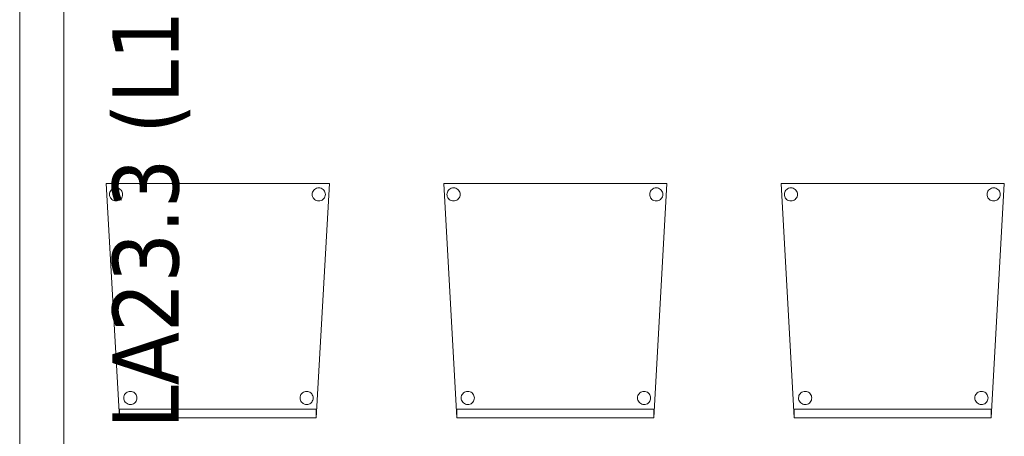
# Model space of a CAD drawing. Header units: metres. Extents: x 391.1 to 427.5, y 12.8 to 28.4.
# Tile 220 of 234: x 417.646 to 419.88, y 14.153 to 15.099. Entities that reach past the tile are written whole.
import ezdxf

# ---------------------------------------------------------------- set-up
doc = ezdxf.new("R2010")
doc.units = ezdxf.units.M
for name, color, linetype, lineweight in [('02_MOBILIARIO', 7, 'Continuous', 18), ('A-DETL-____-MBND', 7, 'Continuous', 18), ('A-DETL-GENF-OTLN', 7, 'Continuous', 18), ('E-LITE-EQPM-IDEN', 7, 'Continuous', 30)]:
    doc.layers.add(name, color=color, linetype=linetype, lineweight=lineweight)
doc.styles.add('Tahoma_4', font='tahoma.ttf', dxfattribs={"height": 0.15})

# ---------------------------------------------------------------- blocks, each defined once
blk = doc.blocks.new('Family - Cadira confident_PA-152011-03_ENLLUMENAT_P0A')
at = {"layer": 'A-DETL-____-MBND', "color": 253, "true_color": 0xaaaaaa}
for p, q in [((0.03, 0), (0, 0.5326)), ((0, 0.5326), (0.5065, 0.5326)), ((0.5065, 0.5326), (0, 0.5326)), ((0, 0.5326), (0.03, 0)), ((0.0083, 0.5127), (0.0094, 0.515)), ((0.0094, 0.515), (0.0083, 0.5127)), ((0.0094, 0.515), (0.0109, 0.5172)), ((0.0109, 0.5172), (0.0094, 0.515)), ((0.0109, 0.5172), (0.0127, 0.519)), ((0.0127, 0.519), (0.0109, 0.5172)), ((0.0127, 0.519), (0.0149, 0.5205)), ((0.0149, 0.5205), (0.0127, 0.519)), ((0.0149, 0.5205), (0.0172, 0.5216)), ((0.0172, 0.5216), (0.0149, 0.5205)), ((0.0172, 0.5216), (0.0198, 0.5222)), ((0.0198, 0.5222), (0.0172, 0.5216)), ((0.0198, 0.5222), (0.0224, 0.5224)), ((0.0224, 0.5224), (0.0198, 0.5222)), ((0.0224, 0.5224), (0.0249, 0.5222)), ((0.0249, 0.5222), (0.0224, 0.5224)), ((0.0249, 0.5222), (0.0275, 0.5215)), ((0.0275, 0.5215), (0.0249, 0.5222)), ((0.0275, 0.5215), (0.0298, 0.5204)), ((0.0298, 0.5204), (0.0275, 0.5215)), ((0.0298, 0.5204), (0.0319, 0.5189)), ((0.0319, 0.5189), (0.0298, 0.5204)), ((0.0319, 0.5189), (0.0338, 0.5171)), ((0.0338, 0.5171), (0.0319, 0.5189)), ((0.0338, 0.5171), (0.0353, 0.5149)), ((0.0353, 0.5149), (0.0338, 0.5171)), ((0.0353, 0.5149), (0.0363, 0.5126)), ((0.0363, 0.5126), (0.0353, 0.5149)), ((0.4683, 0.5127), (0.4694, 0.515)), ((0.4694, 0.515), (0.4683, 0.5127)), ((0.4694, 0.515), (0.4709, 0.5172)), ((0.4709, 0.5172), (0.4694, 0.515)), ((0.4709, 0.5172), (0.4727, 0.519)), ((0.4727, 0.519), (0.4709, 0.5172)), ((0.4727, 0.519), (0.4749, 0.5205)), ((0.4749, 0.5205), (0.4727, 0.519)), ((0.4749, 0.5205), (0.4772, 0.5216)), ((0.4772, 0.5216), (0.4749, 0.5205)), ((0.5065, 0.5326), (0.4765, 0)), ((0.4765, 0), (0.5065, 0.5326)), ((0.4772, 0.5216), (0.4798, 0.5222)), ((0.4798, 0.5222), (0.4772, 0.5216)), ((0.4798, 0.5222), (0.4824, 0.5224)), ((0.4824, 0.5224), (0.4798, 0.5222)), ((0.4824, 0.5224), (0.4849, 0.5222)), ((0.4849, 0.5222), (0.4824, 0.5224)), ((0.4849, 0.5222), (0.4875, 0.5215)), ((0.4875, 0.5215), (0.4849, 0.5222)), ((0.4875, 0.5215), (0.4898, 0.5204)), ((0.4898, 0.5204), (0.4875, 0.5215)), ((0.4898, 0.5204), (0.4919, 0.5189)), ((0.4919, 0.5189), (0.4898, 0.5204)), ((0.4919, 0.5189), (0.4938, 0.5171)), ((0.4938, 0.5171), (0.4919, 0.5189)), ((0.4938, 0.5171), (0.4953, 0.5149)), ((0.4953, 0.5149), (0.4938, 0.5171)), ((0.4953, 0.5149), (0.4963, 0.5126)), ((0.4963, 0.5126), (0.4953, 0.5149)), ((0.0074, 0.5076), (0.0076, 0.5102)), ((0.0076, 0.5102), (0.0074, 0.5076)), ((0.0076, 0.505), (0.0074, 0.5076)), ((0.0074, 0.5076), (0.0076, 0.505)), ((0.0076, 0.5102), (0.0083, 0.5127)), ((0.0083, 0.5127), (0.0076, 0.5102)), ((0.0082, 0.5025), (0.0076, 0.505)), ((0.0076, 0.505), (0.0082, 0.5025)), ((0.0093, 0.5001), (0.0082, 0.5025)), ((0.0082, 0.5025), (0.0093, 0.5001)), ((0.0108, 0.498), (0.0093, 0.5001)), ((0.0093, 0.5001), (0.0108, 0.498)), ((0.0126, 0.4961), (0.0108, 0.498)), ((0.0108, 0.498), (0.0126, 0.4961)), ((0.0148, 0.4946), (0.0126, 0.4961)), ((0.0126, 0.4961), (0.0148, 0.4946)), ((0.0171, 0.4935), (0.0148, 0.4946)), ((0.0148, 0.4946), (0.0171, 0.4935)), ((0.0196, 0.4928), (0.0171, 0.4935)), ((0.0171, 0.4935), (0.0196, 0.4928)), ((0.0222, 0.4926), (0.0196, 0.4928)), ((0.0196, 0.4928), (0.0222, 0.4926)), ((0.0248, 0.4928), (0.0222, 0.4926)), ((0.0222, 0.4926), (0.0248, 0.4928)), ((0.0273, 0.4935), (0.0248, 0.4928)), ((0.0248, 0.4928), (0.0273, 0.4935)), ((0.0297, 0.4945), (0.0273, 0.4935)), ((0.0273, 0.4935), (0.0297, 0.4945)), ((0.0318, 0.496), (0.0297, 0.4945)), ((0.0297, 0.4945), (0.0318, 0.496)), ((0.0337, 0.4979), (0.0318, 0.496)), ((0.0318, 0.496), (0.0337, 0.4979)), ((0.0352, 0.5), (0.0337, 0.4979)), ((0.0337, 0.4979), (0.0352, 0.5)), ((0.0363, 0.5023), (0.0352, 0.5)), ((0.0352, 0.5), (0.0363, 0.5023)), ((0.0363, 0.5126), (0.037, 0.51)), ((0.037, 0.51), (0.0363, 0.5126)), ((0.037, 0.5049), (0.0363, 0.5023)), ((0.0363, 0.5023), (0.037, 0.5049)), ((0.037, 0.51), (0.0372, 0.5074)), ((0.0372, 0.5074), (0.037, 0.51)), ((0.0372, 0.5074), (0.037, 0.5049)), ((0.037, 0.5049), (0.0372, 0.5074)), ((0.4674, 0.5076), (0.4676, 0.5102)), ((0.4676, 0.5102), (0.4674, 0.5076)), ((0.4676, 0.505), (0.4674, 0.5076)), ((0.4674, 0.5076), (0.4676, 0.505)), ((0.4676, 0.5102), (0.4683, 0.5127)), ((0.4683, 0.5127), (0.4676, 0.5102)), ((0.4682, 0.5025), (0.4676, 0.505)), ((0.4676, 0.505), (0.4682, 0.5025)), ((0.4693, 0.5001), (0.4682, 0.5025)), ((0.4682, 0.5025), (0.4693, 0.5001)), ((0.4708, 0.498), (0.4693, 0.5001)), ((0.4693, 0.5001), (0.4708, 0.498)), ((0.4726, 0.4961), (0.4708, 0.498)), ((0.4708, 0.498), (0.4726, 0.4961)), ((0.4748, 0.4946), (0.4726, 0.4961)), ((0.4726, 0.4961), (0.4748, 0.4946)), ((0.4771, 0.4935), (0.4748, 0.4946)), ((0.4748, 0.4946), (0.4771, 0.4935)), ((0.4796, 0.4928), (0.4771, 0.4935)), ((0.4771, 0.4935), (0.4796, 0.4928)), ((0.4822, 0.4926), (0.4796, 0.4928)), ((0.4796, 0.4928), (0.4822, 0.4926)), ((0.4848, 0.4928), (0.4822, 0.4926)), ((0.4822, 0.4926), (0.4848, 0.4928)), ((0.4873, 0.4935), (0.4848, 0.4928)), ((0.4848, 0.4928), (0.4873, 0.4935)), ((0.4897, 0.4945), (0.4873, 0.4935)), ((0.4873, 0.4935), (0.4897, 0.4945)), ((0.4918, 0.496), (0.4897, 0.4945)), ((0.4897, 0.4945), (0.4918, 0.496)), ((0.4937, 0.4979), (0.4918, 0.496)), ((0.4918, 0.496), (0.4937, 0.4979)), ((0.4952, 0.5), (0.4937, 0.4979)), ((0.4937, 0.4979), (0.4952, 0.5)), ((0.4963, 0.5023), (0.4952, 0.5)), ((0.4952, 0.5), (0.4963, 0.5023)), ((0.4963, 0.5126), (0.497, 0.51)), ((0.497, 0.51), (0.4963, 0.5126)), ((0.497, 0.5049), (0.4963, 0.5023)), ((0.4963, 0.5023), (0.497, 0.5049)), ((0.497, 0.51), (0.4972, 0.5074)), ((0.4972, 0.5074), (0.497, 0.51)), ((0.4972, 0.5074), (0.497, 0.5049)), ((0.497, 0.5049), (0.4972, 0.5074)), ((0.0397, 0.0452), (0.04, 0.0478)), ((0.04, 0.0478), (0.0397, 0.0452)), ((0.0399, 0.0426), (0.0397, 0.0452)), ((0.0397, 0.0452), (0.0399, 0.0426)), ((0.04, 0.0478), (0.0406, 0.0503)), ((0.0406, 0.0503), (0.04, 0.0478)), ((0.0406, 0.0503), (0.0417, 0.0526)), ((0.0417, 0.0526), (0.0406, 0.0503)), ((0.0417, 0.0526), (0.0432, 0.0548)), ((0.0432, 0.0548), (0.0417, 0.0526)), ((0.0432, 0.0548), (0.0451, 0.0566)), ((0.0451, 0.0566), (0.0432, 0.0548)), ((0.0451, 0.0566), (0.0472, 0.0581)), ((0.0472, 0.0581), (0.0451, 0.0566)), ((0.0472, 0.0581), (0.0496, 0.0592)), ((0.0496, 0.0592), (0.0472, 0.0581)), ((0.0496, 0.0592), (0.0521, 0.0598)), ((0.0521, 0.0598), (0.0496, 0.0592)), ((0.0521, 0.0598), (0.0547, 0.06)), ((0.0547, 0.06), (0.0521, 0.0598)), ((0.0547, 0.06), (0.0573, 0.0598)), ((0.0573, 0.0598), (0.0547, 0.06)), ((0.0573, 0.0598), (0.0598, 0.0591)), ((0.0598, 0.0591), (0.0573, 0.0598)), ((0.0598, 0.0591), (0.0622, 0.058)), ((0.0622, 0.058), (0.0598, 0.0591)), ((0.0622, 0.058), (0.0643, 0.0565)), ((0.0643, 0.0565), (0.0622, 0.058)), ((0.0643, 0.0565), (0.0661, 0.0547)), ((0.0661, 0.0547), (0.0643, 0.0565)), ((0.0661, 0.0547), (0.0676, 0.0525)), ((0.0676, 0.0525), (0.0661, 0.0547)), ((0.0676, 0.0525), (0.0687, 0.0502)), ((0.0687, 0.0502), (0.0676, 0.0525)), ((0.0687, 0.0502), (0.0694, 0.0476)), ((0.0694, 0.0476), (0.0687, 0.0502)), ((0.0694, 0.0476), (0.0696, 0.045)), ((0.0696, 0.045), (0.0694, 0.0476)), ((0.0696, 0.045), (0.0694, 0.0424)), ((0.0694, 0.0424), (0.0696, 0.045)), ((0.4397, 0.0452), (0.44, 0.0478)), ((0.44, 0.0478), (0.4397, 0.0452)), ((0.4399, 0.0426), (0.4397, 0.0452)), ((0.4397, 0.0452), (0.4399, 0.0426)), ((0.44, 0.0478), (0.4406, 0.0503)), ((0.4406, 0.0503), (0.44, 0.0478)), ((0.4406, 0.0503), (0.4417, 0.0526)), ((0.4417, 0.0526), (0.4406, 0.0503)), ((0.4417, 0.0526), (0.4432, 0.0548)), ((0.4432, 0.0548), (0.4417, 0.0526)), ((0.4432, 0.0548), (0.4451, 0.0566)), ((0.4451, 0.0566), (0.4432, 0.0548)), ((0.4451, 0.0566), (0.4472, 0.0581)), ((0.4472, 0.0581), (0.4451, 0.0566)), ((0.4472, 0.0581), (0.4496, 0.0592)), ((0.4496, 0.0592), (0.4472, 0.0581)), ((0.4496, 0.0592), (0.4521, 0.0598)), ((0.4521, 0.0598), (0.4496, 0.0592)), ((0.4521, 0.0598), (0.4547, 0.06)), ((0.4547, 0.06), (0.4521, 0.0598)), ((0.4547, 0.06), (0.4573, 0.0598)), ((0.4573, 0.0598), (0.4547, 0.06)), ((0.4573, 0.0598), (0.4598, 0.0591)), ((0.4598, 0.0591), (0.4573, 0.0598)), ((0.4598, 0.0591), (0.4622, 0.058)), ((0.4622, 0.058), (0.4598, 0.0591)), ((0.4622, 0.058), (0.4643, 0.0565)), ((0.4643, 0.0565), (0.4622, 0.058)), ((0.4643, 0.0565), (0.4661, 0.0547)), ((0.4661, 0.0547), (0.4643, 0.0565)), ((0.4661, 0.0547), (0.4676, 0.0525)), ((0.4676, 0.0525), (0.4661, 0.0547)), ((0.4676, 0.0525), (0.4687, 0.0502)), ((0.4687, 0.0502), (0.4676, 0.0525)), ((0.4687, 0.0502), (0.4694, 0.0476)), ((0.4694, 0.0476), (0.4687, 0.0502)), ((0.4694, 0.0476), (0.4696, 0.045)), ((0.4696, 0.045), (0.4694, 0.0476)), ((0.4696, 0.045), (0.4694, 0.0424)), ((0.4694, 0.0424), (0.4696, 0.045)), ((0.0406, 0.0401), (0.0399, 0.0426)), ((0.0399, 0.0426), (0.0406, 0.0401)), ((0.0417, 0.0377), (0.0406, 0.0401)), ((0.0406, 0.0401), (0.0417, 0.0377)), ((0.0432, 0.0356), (0.0417, 0.0377)), ((0.0417, 0.0377), (0.0432, 0.0356)), ((0.045, 0.0337), (0.0432, 0.0356)), ((0.0432, 0.0356), (0.045, 0.0337)), ((0.0471, 0.0322), (0.045, 0.0337)), ((0.045, 0.0337), (0.0471, 0.0322)), ((0.0495, 0.0311), (0.0471, 0.0322)), ((0.0471, 0.0322), (0.0495, 0.0311)), ((0.052, 0.0304), (0.0495, 0.0311)), ((0.0495, 0.0311), (0.052, 0.0304)), ((0.0546, 0.0302), (0.052, 0.0304)), ((0.052, 0.0304), (0.0546, 0.0302)), ((0.0572, 0.0304), (0.0546, 0.0302)), ((0.0546, 0.0302), (0.0572, 0.0304)), ((0.0597, 0.031), (0.0572, 0.0304)), ((0.0572, 0.0304), (0.0597, 0.031)), ((0.0621, 0.0321), (0.0597, 0.031)), ((0.0597, 0.031), (0.0621, 0.0321)), ((0.0642, 0.0336), (0.0621, 0.0321)), ((0.0621, 0.0321), (0.0642, 0.0336)), ((0.0661, 0.0355), (0.0642, 0.0336)), ((0.0642, 0.0336), (0.0661, 0.0355)), ((0.0676, 0.0376), (0.0661, 0.0355)), ((0.0661, 0.0355), (0.0676, 0.0376)), ((0.0687, 0.0399), (0.0676, 0.0376)), ((0.0676, 0.0376), (0.0687, 0.0399)), ((0.0694, 0.0424), (0.0687, 0.0399)), ((0.0687, 0.0399), (0.0694, 0.0424)), ((0.4406, 0.0401), (0.4399, 0.0426)), ((0.4399, 0.0426), (0.4406, 0.0401)), ((0.4417, 0.0377), (0.4406, 0.0401)), ((0.4406, 0.0401), (0.4417, 0.0377)), ((0.4432, 0.0356), (0.4417, 0.0377)), ((0.4417, 0.0377), (0.4432, 0.0356)), ((0.445, 0.0337), (0.4432, 0.0356)), ((0.4432, 0.0356), (0.445, 0.0337)), ((0.4471, 0.0322), (0.445, 0.0337)), ((0.445, 0.0337), (0.4471, 0.0322)), ((0.4495, 0.0311), (0.4471, 0.0322)), ((0.4471, 0.0322), (0.4495, 0.0311)), ((0.452, 0.0304), (0.4495, 0.0311)), ((0.4495, 0.0311), (0.452, 0.0304)), ((0.4546, 0.0302), (0.452, 0.0304)), ((0.452, 0.0304), (0.4546, 0.0302)), ((0.4572, 0.0304), (0.4546, 0.0302)), ((0.4546, 0.0302), (0.4572, 0.0304)), ((0.4597, 0.031), (0.4572, 0.0304)), ((0.4572, 0.0304), (0.4597, 0.031)), ((0.4621, 0.0321), (0.4597, 0.031)), ((0.4597, 0.031), (0.4621, 0.0321)), ((0.4642, 0.0336), (0.4621, 0.0321)), ((0.4621, 0.0321), (0.4642, 0.0336)), ((0.4661, 0.0355), (0.4642, 0.0336)), ((0.4642, 0.0336), (0.4661, 0.0355)), ((0.4676, 0.0376), (0.4661, 0.0355)), ((0.4661, 0.0355), (0.4676, 0.0376)), ((0.4687, 0.0399), (0.4676, 0.0376)), ((0.4676, 0.0376), (0.4687, 0.0399)), ((0.4694, 0.0424), (0.4687, 0.0399)), ((0.4687, 0.0399), (0.4694, 0.0424)), ((0.03, 0), (0.03, 0.02)), ((0.03, 0.02), (0.4765, 0.02)), ((0.4765, 0.02), (0.03, 0.02)), ((0.03, 0.02), (0.03, 0)), ((0.4765, 0), (0.03, 0)), ((0.03, 0), (0.4765, 0)), ((0.03, 0), (0.4765, 0)), ((0.4765, 0.02), (0.4765, 0)), ((0.4765, 0), (0.4765, 0.02)), ((0.4765, 0), (0.03, 0))]:
    blk.add_line(p, q, dxfattribs=at)
blk = doc.blocks.new('Family - Cadira confident_PA-152110-03_ENLLUMENAT_P0A')
at = {"layer": 'A-DETL-____-MBND', "color": 253, "true_color": 0xaaaaaa}
for p, q in [((0.03, 0), (0, 0.5326)), ((0, 0.5326), (0.5065, 0.5326)), ((0.5065, 0.5326), (0, 0.5326)), ((0, 0.5326), (0.03, 0)), ((0.0083, 0.5127), (0.0094, 0.515)), ((0.0094, 0.515), (0.0083, 0.5127)), ((0.0094, 0.515), (0.0109, 0.5172)), ((0.0109, 0.5172), (0.0094, 0.515)), ((0.0109, 0.5172), (0.0127, 0.519)), ((0.0127, 0.519), (0.0109, 0.5172)), ((0.0127, 0.519), (0.0149, 0.5205)), ((0.0149, 0.5205), (0.0127, 0.519)), ((0.0149, 0.5205), (0.0172, 0.5216)), ((0.0172, 0.5216), (0.0149, 0.5205)), ((0.0172, 0.5216), (0.0198, 0.5222)), ((0.0198, 0.5222), (0.0172, 0.5216)), ((0.0198, 0.5222), (0.0224, 0.5224)), ((0.0224, 0.5224), (0.0198, 0.5222)), ((0.0224, 0.5224), (0.0249, 0.5222)), ((0.0249, 0.5222), (0.0224, 0.5224)), ((0.0249, 0.5222), (0.0275, 0.5215)), ((0.0275, 0.5215), (0.0249, 0.5222)), ((0.0275, 0.5215), (0.0298, 0.5204)), ((0.0298, 0.5204), (0.0275, 0.5215)), ((0.0298, 0.5204), (0.0319, 0.5189)), ((0.0319, 0.5189), (0.0298, 0.5204)), ((0.0319, 0.5189), (0.0338, 0.5171)), ((0.0338, 0.5171), (0.0319, 0.5189)), ((0.0338, 0.5171), (0.0353, 0.5149)), ((0.0353, 0.5149), (0.0338, 0.5171)), ((0.0353, 0.5149), (0.0363, 0.5126)), ((0.0363, 0.5126), (0.0353, 0.5149)), ((0.4683, 0.5127), (0.4694, 0.515)), ((0.4694, 0.515), (0.4683, 0.5127)), ((0.4694, 0.515), (0.4709, 0.5172)), ((0.4709, 0.5172), (0.4694, 0.515)), ((0.4709, 0.5172), (0.4727, 0.519)), ((0.4727, 0.519), (0.4709, 0.5172)), ((0.4727, 0.519), (0.4749, 0.5205)), ((0.4749, 0.5205), (0.4727, 0.519)), ((0.4749, 0.5205), (0.4772, 0.5216)), ((0.4772, 0.5216), (0.4749, 0.5205)), ((0.5065, 0.5326), (0.4765, 0)), ((0.4765, 0), (0.5065, 0.5326)), ((0.4772, 0.5216), (0.4798, 0.5222)), ((0.4798, 0.5222), (0.4772, 0.5216)), ((0.4798, 0.5222), (0.4824, 0.5224)), ((0.4824, 0.5224), (0.4798, 0.5222)), ((0.4824, 0.5224), (0.4849, 0.5222)), ((0.4849, 0.5222), (0.4824, 0.5224)), ((0.4849, 0.5222), (0.4875, 0.5215)), ((0.4875, 0.5215), (0.4849, 0.5222)), ((0.4875, 0.5215), (0.4898, 0.5204)), ((0.4898, 0.5204), (0.4875, 0.5215)), ((0.4898, 0.5204), (0.4919, 0.5189)), ((0.4919, 0.5189), (0.4898, 0.5204)), ((0.4919, 0.5189), (0.4938, 0.5171)), ((0.4938, 0.5171), (0.4919, 0.5189)), ((0.4938, 0.5171), (0.4953, 0.5149)), ((0.4953, 0.5149), (0.4938, 0.5171)), ((0.4953, 0.5149), (0.4963, 0.5126)), ((0.4963, 0.5126), (0.4953, 0.5149)), ((0.0074, 0.5076), (0.0076, 0.5102)), ((0.0076, 0.5102), (0.0074, 0.5076)), ((0.0076, 0.505), (0.0074, 0.5076)), ((0.0074, 0.5076), (0.0076, 0.505)), ((0.0076, 0.5102), (0.0083, 0.5127)), ((0.0083, 0.5127), (0.0076, 0.5102)), ((0.0082, 0.5025), (0.0076, 0.505)), ((0.0076, 0.505), (0.0082, 0.5025)), ((0.0093, 0.5001), (0.0082, 0.5025)), ((0.0082, 0.5025), (0.0093, 0.5001)), ((0.0108, 0.498), (0.0093, 0.5001)), ((0.0093, 0.5001), (0.0108, 0.498)), ((0.0126, 0.4961), (0.0108, 0.498)), ((0.0108, 0.498), (0.0126, 0.4961)), ((0.0148, 0.4946), (0.0126, 0.4961)), ((0.0126, 0.4961), (0.0148, 0.4946)), ((0.0171, 0.4935), (0.0148, 0.4946)), ((0.0148, 0.4946), (0.0171, 0.4935)), ((0.0196, 0.4928), (0.0171, 0.4935)), ((0.0171, 0.4935), (0.0196, 0.4928)), ((0.0222, 0.4926), (0.0196, 0.4928)), ((0.0196, 0.4928), (0.0222, 0.4926)), ((0.0248, 0.4928), (0.0222, 0.4926)), ((0.0222, 0.4926), (0.0248, 0.4928)), ((0.0273, 0.4935), (0.0248, 0.4928)), ((0.0248, 0.4928), (0.0273, 0.4935)), ((0.0297, 0.4945), (0.0273, 0.4935)), ((0.0273, 0.4935), (0.0297, 0.4945)), ((0.0318, 0.496), (0.0297, 0.4945)), ((0.0297, 0.4945), (0.0318, 0.496)), ((0.0337, 0.4979), (0.0318, 0.496)), ((0.0318, 0.496), (0.0337, 0.4979)), ((0.0352, 0.5), (0.0337, 0.4979)), ((0.0337, 0.4979), (0.0352, 0.5)), ((0.0363, 0.5023), (0.0352, 0.5)), ((0.0352, 0.5), (0.0363, 0.5023)), ((0.0363, 0.5126), (0.037, 0.51)), ((0.037, 0.51), (0.0363, 0.5126)), ((0.037, 0.5049), (0.0363, 0.5023)), ((0.0363, 0.5023), (0.037, 0.5049)), ((0.037, 0.51), (0.0372, 0.5074)), ((0.0372, 0.5074), (0.037, 0.51)), ((0.0372, 0.5074), (0.037, 0.5049)), ((0.037, 0.5049), (0.0372, 0.5074)), ((0.4674, 0.5076), (0.4676, 0.5102)), ((0.4676, 0.5102), (0.4674, 0.5076)), ((0.4676, 0.505), (0.4674, 0.5076)), ((0.4674, 0.5076), (0.4676, 0.505)), ((0.4676, 0.5102), (0.4683, 0.5127)), ((0.4683, 0.5127), (0.4676, 0.5102)), ((0.4682, 0.5025), (0.4676, 0.505)), ((0.4676, 0.505), (0.4682, 0.5025)), ((0.4693, 0.5001), (0.4682, 0.5025)), ((0.4682, 0.5025), (0.4693, 0.5001)), ((0.4708, 0.498), (0.4693, 0.5001)), ((0.4693, 0.5001), (0.4708, 0.498)), ((0.4726, 0.4961), (0.4708, 0.498)), ((0.4708, 0.498), (0.4726, 0.4961)), ((0.4748, 0.4946), (0.4726, 0.4961)), ((0.4726, 0.4961), (0.4748, 0.4946)), ((0.4771, 0.4935), (0.4748, 0.4946)), ((0.4748, 0.4946), (0.4771, 0.4935)), ((0.4796, 0.4928), (0.4771, 0.4935)), ((0.4771, 0.4935), (0.4796, 0.4928)), ((0.4822, 0.4926), (0.4796, 0.4928)), ((0.4796, 0.4928), (0.4822, 0.4926)), ((0.4848, 0.4928), (0.4822, 0.4926)), ((0.4822, 0.4926), (0.4848, 0.4928)), ((0.4873, 0.4935), (0.4848, 0.4928)), ((0.4848, 0.4928), (0.4873, 0.4935)), ((0.4897, 0.4945), (0.4873, 0.4935)), ((0.4873, 0.4935), (0.4897, 0.4945)), ((0.4918, 0.496), (0.4897, 0.4945)), ((0.4897, 0.4945), (0.4918, 0.496)), ((0.4937, 0.4979), (0.4918, 0.496)), ((0.4918, 0.496), (0.4937, 0.4979)), ((0.4952, 0.5), (0.4937, 0.4979)), ((0.4937, 0.4979), (0.4952, 0.5)), ((0.4963, 0.5023), (0.4952, 0.5)), ((0.4952, 0.5), (0.4963, 0.5023)), ((0.4963, 0.5126), (0.497, 0.51)), ((0.497, 0.51), (0.4963, 0.5126)), ((0.497, 0.5049), (0.4963, 0.5023)), ((0.4963, 0.5023), (0.497, 0.5049)), ((0.497, 0.51), (0.4972, 0.5074)), ((0.4972, 0.5074), (0.497, 0.51)), ((0.4972, 0.5074), (0.497, 0.5049)), ((0.497, 0.5049), (0.4972, 0.5074)), ((0.0397, 0.0452), (0.04, 0.0478)), ((0.04, 0.0478), (0.0397, 0.0452)), ((0.0399, 0.0426), (0.0397, 0.0452)), ((0.0397, 0.0452), (0.0399, 0.0426)), ((0.04, 0.0478), (0.0406, 0.0503)), ((0.0406, 0.0503), (0.04, 0.0478)), ((0.0406, 0.0503), (0.0417, 0.0526)), ((0.0417, 0.0526), (0.0406, 0.0503)), ((0.0417, 0.0526), (0.0432, 0.0548)), ((0.0432, 0.0548), (0.0417, 0.0526)), ((0.0432, 0.0548), (0.0451, 0.0566)), ((0.0451, 0.0566), (0.0432, 0.0548)), ((0.0451, 0.0566), (0.0472, 0.0581)), ((0.0472, 0.0581), (0.0451, 0.0566)), ((0.0472, 0.0581), (0.0496, 0.0592)), ((0.0496, 0.0592), (0.0472, 0.0581)), ((0.0496, 0.0592), (0.0521, 0.0598)), ((0.0521, 0.0598), (0.0496, 0.0592)), ((0.0521, 0.0598), (0.0547, 0.06)), ((0.0547, 0.06), (0.0521, 0.0598)), ((0.0547, 0.06), (0.0573, 0.0598)), ((0.0573, 0.0598), (0.0547, 0.06)), ((0.0573, 0.0598), (0.0598, 0.0591)), ((0.0598, 0.0591), (0.0573, 0.0598)), ((0.0598, 0.0591), (0.0622, 0.058)), ((0.0622, 0.058), (0.0598, 0.0591)), ((0.0622, 0.058), (0.0643, 0.0565)), ((0.0643, 0.0565), (0.0622, 0.058)), ((0.0643, 0.0565), (0.0661, 0.0547)), ((0.0661, 0.0547), (0.0643, 0.0565)), ((0.0661, 0.0547), (0.0676, 0.0525)), ((0.0676, 0.0525), (0.0661, 0.0547)), ((0.0676, 0.0525), (0.0687, 0.0502)), ((0.0687, 0.0502), (0.0676, 0.0525)), ((0.0687, 0.0502), (0.0694, 0.0476)), ((0.0694, 0.0476), (0.0687, 0.0502)), ((0.0694, 0.0476), (0.0696, 0.045)), ((0.0696, 0.045), (0.0694, 0.0476)), ((0.0696, 0.045), (0.0694, 0.0424)), ((0.0694, 0.0424), (0.0696, 0.045)), ((0.4397, 0.0452), (0.44, 0.0478)), ((0.44, 0.0478), (0.4397, 0.0452)), ((0.4399, 0.0426), (0.4397, 0.0452)), ((0.4397, 0.0452), (0.4399, 0.0426)), ((0.44, 0.0478), (0.4406, 0.0503)), ((0.4406, 0.0503), (0.44, 0.0478)), ((0.4406, 0.0503), (0.4417, 0.0526)), ((0.4417, 0.0526), (0.4406, 0.0503)), ((0.4417, 0.0526), (0.4432, 0.0548)), ((0.4432, 0.0548), (0.4417, 0.0526)), ((0.4432, 0.0548), (0.4451, 0.0566)), ((0.4451, 0.0566), (0.4432, 0.0548)), ((0.4451, 0.0566), (0.4472, 0.0581)), ((0.4472, 0.0581), (0.4451, 0.0566)), ((0.4472, 0.0581), (0.4496, 0.0592)), ((0.4496, 0.0592), (0.4472, 0.0581)), ((0.4496, 0.0592), (0.4521, 0.0598)), ((0.4521, 0.0598), (0.4496, 0.0592)), ((0.4521, 0.0598), (0.4547, 0.06)), ((0.4547, 0.06), (0.4521, 0.0598)), ((0.4547, 0.06), (0.4573, 0.0598)), ((0.4573, 0.0598), (0.4547, 0.06)), ((0.4573, 0.0598), (0.4598, 0.0591)), ((0.4598, 0.0591), (0.4573, 0.0598)), ((0.4598, 0.0591), (0.4622, 0.058)), ((0.4622, 0.058), (0.4598, 0.0591)), ((0.4622, 0.058), (0.4643, 0.0565)), ((0.4643, 0.0565), (0.4622, 0.058)), ((0.4643, 0.0565), (0.4661, 0.0547)), ((0.4661, 0.0547), (0.4643, 0.0565)), ((0.4661, 0.0547), (0.4676, 0.0525)), ((0.4676, 0.0525), (0.4661, 0.0547)), ((0.4676, 0.0525), (0.4687, 0.0502)), ((0.4687, 0.0502), (0.4676, 0.0525)), ((0.4687, 0.0502), (0.4694, 0.0476)), ((0.4694, 0.0476), (0.4687, 0.0502)), ((0.4694, 0.0476), (0.4696, 0.045)), ((0.4696, 0.045), (0.4694, 0.0476)), ((0.4696, 0.045), (0.4694, 0.0424)), ((0.4694, 0.0424), (0.4696, 0.045)), ((0.0406, 0.0401), (0.0399, 0.0426)), ((0.0399, 0.0426), (0.0406, 0.0401)), ((0.0417, 0.0377), (0.0406, 0.0401)), ((0.0406, 0.0401), (0.0417, 0.0377)), ((0.0432, 0.0356), (0.0417, 0.0377)), ((0.0417, 0.0377), (0.0432, 0.0356)), ((0.045, 0.0337), (0.0432, 0.0356)), ((0.0432, 0.0356), (0.045, 0.0337)), ((0.0471, 0.0322), (0.045, 0.0337)), ((0.045, 0.0337), (0.0471, 0.0322)), ((0.0495, 0.0311), (0.0471, 0.0322)), ((0.0471, 0.0322), (0.0495, 0.0311)), ((0.052, 0.0304), (0.0495, 0.0311)), ((0.0495, 0.0311), (0.052, 0.0304)), ((0.0546, 0.0302), (0.052, 0.0304)), ((0.052, 0.0304), (0.0546, 0.0302)), ((0.0572, 0.0304), (0.0546, 0.0302)), ((0.0546, 0.0302), (0.0572, 0.0304)), ((0.0597, 0.031), (0.0572, 0.0304)), ((0.0572, 0.0304), (0.0597, 0.031)), ((0.0621, 0.0321), (0.0597, 0.031)), ((0.0597, 0.031), (0.0621, 0.0321)), ((0.0642, 0.0336), (0.0621, 0.0321)), ((0.0621, 0.0321), (0.0642, 0.0336)), ((0.0661, 0.0355), (0.0642, 0.0336)), ((0.0642, 0.0336), (0.0661, 0.0355)), ((0.0676, 0.0376), (0.0661, 0.0355)), ((0.0661, 0.0355), (0.0676, 0.0376)), ((0.0687, 0.0399), (0.0676, 0.0376)), ((0.0676, 0.0376), (0.0687, 0.0399)), ((0.0694, 0.0424), (0.0687, 0.0399)), ((0.0687, 0.0399), (0.0694, 0.0424)), ((0.4406, 0.0401), (0.4399, 0.0426)), ((0.4399, 0.0426), (0.4406, 0.0401)), ((0.4417, 0.0377), (0.4406, 0.0401)), ((0.4406, 0.0401), (0.4417, 0.0377)), ((0.4432, 0.0356), (0.4417, 0.0377)), ((0.4417, 0.0377), (0.4432, 0.0356)), ((0.445, 0.0337), (0.4432, 0.0356)), ((0.4432, 0.0356), (0.445, 0.0337)), ((0.4471, 0.0322), (0.445, 0.0337)), ((0.445, 0.0337), (0.4471, 0.0322)), ((0.4495, 0.0311), (0.4471, 0.0322)), ((0.4471, 0.0322), (0.4495, 0.0311)), ((0.452, 0.0304), (0.4495, 0.0311)), ((0.4495, 0.0311), (0.452, 0.0304)), ((0.4546, 0.0302), (0.452, 0.0304)), ((0.452, 0.0304), (0.4546, 0.0302)), ((0.4572, 0.0304), (0.4546, 0.0302)), ((0.4546, 0.0302), (0.4572, 0.0304)), ((0.4597, 0.031), (0.4572, 0.0304)), ((0.4572, 0.0304), (0.4597, 0.031)), ((0.4621, 0.0321), (0.4597, 0.031)), ((0.4597, 0.031), (0.4621, 0.0321)), ((0.4642, 0.0336), (0.4621, 0.0321)), ((0.4621, 0.0321), (0.4642, 0.0336)), ((0.4661, 0.0355), (0.4642, 0.0336)), ((0.4642, 0.0336), (0.4661, 0.0355)), ((0.4676, 0.0376), (0.4661, 0.0355)), ((0.4661, 0.0355), (0.4676, 0.0376)), ((0.4687, 0.0399), (0.4676, 0.0376)), ((0.4676, 0.0376), (0.4687, 0.0399)), ((0.4694, 0.0424), (0.4687, 0.0399)), ((0.4687, 0.0399), (0.4694, 0.0424)), ((0.03, 0), (0.03, 0.02)), ((0.03, 0.02), (0.4765, 0.02)), ((0.4765, 0.02), (0.03, 0.02)), ((0.03, 0.02), (0.03, 0)), ((0.03, 0), (0.4765, 0)), ((0.4765, 0), (0.03, 0)), ((0.03, 0), (0.4765, 0)), ((0.4765, 0.02), (0.4765, 0)), ((0.4765, 0), (0.4765, 0.02)), ((0.4765, 0), (0.03, 0))]:
    blk.add_line(p, q, dxfattribs=at)
blk = doc.blocks.new('Family - Cadira confident_PA-152204-03_ENLLUMENAT_P0A')
at = {"layer": 'A-DETL-____-MBND', "color": 253, "true_color": 0xaaaaaa}
for p, q in [((0.03, 0), (0, 0.5326)), ((0, 0.5326), (0.5065, 0.5326)), ((0.5065, 0.5326), (0, 0.5326)), ((0, 0.5326), (0.03, 0)), ((0.0083, 0.5127), (0.0094, 0.515)), ((0.0094, 0.515), (0.0083, 0.5127)), ((0.0094, 0.515), (0.0109, 0.5172)), ((0.0109, 0.5172), (0.0094, 0.515)), ((0.0109, 0.5172), (0.0127, 0.519)), ((0.0127, 0.519), (0.0109, 0.5172)), ((0.0127, 0.519), (0.0149, 0.5205)), ((0.0149, 0.5205), (0.0127, 0.519)), ((0.0149, 0.5205), (0.0172, 0.5216)), ((0.0172, 0.5216), (0.0149, 0.5205)), ((0.0172, 0.5216), (0.0198, 0.5222)), ((0.0198, 0.5222), (0.0172, 0.5216)), ((0.0198, 0.5222), (0.0224, 0.5224)), ((0.0224, 0.5224), (0.0198, 0.5222)), ((0.0224, 0.5224), (0.0249, 0.5222)), ((0.0249, 0.5222), (0.0224, 0.5224)), ((0.0249, 0.5222), (0.0275, 0.5215)), ((0.0275, 0.5215), (0.0249, 0.5222)), ((0.0275, 0.5215), (0.0298, 0.5204)), ((0.0298, 0.5204), (0.0275, 0.5215)), ((0.0298, 0.5204), (0.0319, 0.5189)), ((0.0319, 0.5189), (0.0298, 0.5204)), ((0.0319, 0.5189), (0.0338, 0.5171)), ((0.0338, 0.5171), (0.0319, 0.5189)), ((0.0338, 0.5171), (0.0353, 0.5149)), ((0.0353, 0.5149), (0.0338, 0.5171)), ((0.0353, 0.5149), (0.0363, 0.5126)), ((0.0363, 0.5126), (0.0353, 0.5149)), ((0.4683, 0.5127), (0.4694, 0.515)), ((0.4694, 0.515), (0.4683, 0.5127)), ((0.4694, 0.515), (0.4709, 0.5172)), ((0.4709, 0.5172), (0.4694, 0.515)), ((0.4709, 0.5172), (0.4727, 0.519)), ((0.4727, 0.519), (0.4709, 0.5172)), ((0.4727, 0.519), (0.4749, 0.5205)), ((0.4749, 0.5205), (0.4727, 0.519)), ((0.4749, 0.5205), (0.4772, 0.5216)), ((0.4772, 0.5216), (0.4749, 0.5205)), ((0.5065, 0.5326), (0.4765, 0)), ((0.4765, 0), (0.5065, 0.5326)), ((0.4772, 0.5216), (0.4798, 0.5222)), ((0.4798, 0.5222), (0.4772, 0.5216)), ((0.4798, 0.5222), (0.4824, 0.5224)), ((0.4824, 0.5224), (0.4798, 0.5222)), ((0.4824, 0.5224), (0.4849, 0.5222)), ((0.4849, 0.5222), (0.4824, 0.5224)), ((0.4849, 0.5222), (0.4875, 0.5215)), ((0.4875, 0.5215), (0.4849, 0.5222)), ((0.4875, 0.5215), (0.4898, 0.5204)), ((0.4898, 0.5204), (0.4875, 0.5215)), ((0.4898, 0.5204), (0.4919, 0.5189)), ((0.4919, 0.5189), (0.4898, 0.5204)), ((0.4919, 0.5189), (0.4938, 0.5171)), ((0.4938, 0.5171), (0.4919, 0.5189)), ((0.4938, 0.5171), (0.4953, 0.5149)), ((0.4953, 0.5149), (0.4938, 0.5171)), ((0.4953, 0.5149), (0.4963, 0.5126)), ((0.4963, 0.5126), (0.4953, 0.5149)), ((0.0074, 0.5076), (0.0076, 0.5102)), ((0.0076, 0.5102), (0.0074, 0.5076)), ((0.0076, 0.505), (0.0074, 0.5076)), ((0.0074, 0.5076), (0.0076, 0.505)), ((0.0076, 0.5102), (0.0083, 0.5127)), ((0.0083, 0.5127), (0.0076, 0.5102)), ((0.0082, 0.5025), (0.0076, 0.505)), ((0.0076, 0.505), (0.0082, 0.5025)), ((0.0093, 0.5001), (0.0082, 0.5025)), ((0.0082, 0.5025), (0.0093, 0.5001)), ((0.0108, 0.498), (0.0093, 0.5001)), ((0.0093, 0.5001), (0.0108, 0.498)), ((0.0126, 0.4961), (0.0108, 0.498)), ((0.0108, 0.498), (0.0126, 0.4961)), ((0.0148, 0.4946), (0.0126, 0.4961)), ((0.0126, 0.4961), (0.0148, 0.4946)), ((0.0171, 0.4935), (0.0148, 0.4946)), ((0.0148, 0.4946), (0.0171, 0.4935)), ((0.0196, 0.4928), (0.0171, 0.4935)), ((0.0171, 0.4935), (0.0196, 0.4928)), ((0.0222, 0.4926), (0.0196, 0.4928)), ((0.0196, 0.4928), (0.0222, 0.4926)), ((0.0248, 0.4928), (0.0222, 0.4926)), ((0.0222, 0.4926), (0.0248, 0.4928)), ((0.0273, 0.4935), (0.0248, 0.4928)), ((0.0248, 0.4928), (0.0273, 0.4935)), ((0.0297, 0.4945), (0.0273, 0.4935)), ((0.0273, 0.4935), (0.0297, 0.4945)), ((0.0318, 0.496), (0.0297, 0.4945)), ((0.0297, 0.4945), (0.0318, 0.496)), ((0.0337, 0.4979), (0.0318, 0.496)), ((0.0318, 0.496), (0.0337, 0.4979)), ((0.0352, 0.5), (0.0337, 0.4979)), ((0.0337, 0.4979), (0.0352, 0.5)), ((0.0363, 0.5023), (0.0352, 0.5)), ((0.0352, 0.5), (0.0363, 0.5023)), ((0.0363, 0.5126), (0.037, 0.51)), ((0.037, 0.51), (0.0363, 0.5126)), ((0.037, 0.5049), (0.0363, 0.5023)), ((0.0363, 0.5023), (0.037, 0.5049)), ((0.037, 0.51), (0.0372, 0.5074)), ((0.0372, 0.5074), (0.037, 0.51)), ((0.0372, 0.5074), (0.037, 0.5049)), ((0.037, 0.5049), (0.0372, 0.5074)), ((0.4674, 0.5076), (0.4676, 0.5102)), ((0.4676, 0.5102), (0.4674, 0.5076)), ((0.4676, 0.505), (0.4674, 0.5076)), ((0.4674, 0.5076), (0.4676, 0.505)), ((0.4676, 0.5102), (0.4683, 0.5127)), ((0.4683, 0.5127), (0.4676, 0.5102)), ((0.4682, 0.5025), (0.4676, 0.505)), ((0.4676, 0.505), (0.4682, 0.5025)), ((0.4693, 0.5001), (0.4682, 0.5025)), ((0.4682, 0.5025), (0.4693, 0.5001)), ((0.4708, 0.498), (0.4693, 0.5001)), ((0.4693, 0.5001), (0.4708, 0.498)), ((0.4726, 0.4961), (0.4708, 0.498)), ((0.4708, 0.498), (0.4726, 0.4961)), ((0.4748, 0.4946), (0.4726, 0.4961)), ((0.4726, 0.4961), (0.4748, 0.4946)), ((0.4771, 0.4935), (0.4748, 0.4946)), ((0.4748, 0.4946), (0.4771, 0.4935)), ((0.4796, 0.4928), (0.4771, 0.4935)), ((0.4771, 0.4935), (0.4796, 0.4928)), ((0.4822, 0.4926), (0.4796, 0.4928)), ((0.4796, 0.4928), (0.4822, 0.4926)), ((0.4848, 0.4928), (0.4822, 0.4926)), ((0.4822, 0.4926), (0.4848, 0.4928)), ((0.4873, 0.4935), (0.4848, 0.4928)), ((0.4848, 0.4928), (0.4873, 0.4935)), ((0.4897, 0.4945), (0.4873, 0.4935)), ((0.4873, 0.4935), (0.4897, 0.4945)), ((0.4918, 0.496), (0.4897, 0.4945)), ((0.4897, 0.4945), (0.4918, 0.496)), ((0.4937, 0.4979), (0.4918, 0.496)), ((0.4918, 0.496), (0.4937, 0.4979)), ((0.4952, 0.5), (0.4937, 0.4979)), ((0.4937, 0.4979), (0.4952, 0.5)), ((0.4963, 0.5023), (0.4952, 0.5)), ((0.4952, 0.5), (0.4963, 0.5023)), ((0.4963, 0.5126), (0.497, 0.51)), ((0.497, 0.51), (0.4963, 0.5126)), ((0.497, 0.5049), (0.4963, 0.5023)), ((0.4963, 0.5023), (0.497, 0.5049)), ((0.497, 0.51), (0.4972, 0.5074)), ((0.4972, 0.5074), (0.497, 0.51)), ((0.4972, 0.5074), (0.497, 0.5049)), ((0.497, 0.5049), (0.4972, 0.5074)), ((0.0397, 0.0452), (0.04, 0.0478)), ((0.04, 0.0478), (0.0397, 0.0452)), ((0.0399, 0.0426), (0.0397, 0.0452)), ((0.0397, 0.0452), (0.0399, 0.0426)), ((0.04, 0.0478), (0.0406, 0.0503)), ((0.0406, 0.0503), (0.04, 0.0478)), ((0.0406, 0.0503), (0.0417, 0.0526)), ((0.0417, 0.0526), (0.0406, 0.0503)), ((0.0417, 0.0526), (0.0432, 0.0548)), ((0.0432, 0.0548), (0.0417, 0.0526)), ((0.0432, 0.0548), (0.0451, 0.0566)), ((0.0451, 0.0566), (0.0432, 0.0548)), ((0.0451, 0.0566), (0.0472, 0.0581)), ((0.0472, 0.0581), (0.0451, 0.0566)), ((0.0472, 0.0581), (0.0496, 0.0592)), ((0.0496, 0.0592), (0.0472, 0.0581)), ((0.0496, 0.0592), (0.0521, 0.0598)), ((0.0521, 0.0598), (0.0496, 0.0592)), ((0.0521, 0.0598), (0.0547, 0.06)), ((0.0547, 0.06), (0.0521, 0.0598)), ((0.0547, 0.06), (0.0573, 0.0598)), ((0.0573, 0.0598), (0.0547, 0.06)), ((0.0573, 0.0598), (0.0598, 0.0591)), ((0.0598, 0.0591), (0.0573, 0.0598)), ((0.0598, 0.0591), (0.0622, 0.058)), ((0.0622, 0.058), (0.0598, 0.0591)), ((0.0622, 0.058), (0.0643, 0.0565)), ((0.0643, 0.0565), (0.0622, 0.058)), ((0.0643, 0.0565), (0.0661, 0.0547)), ((0.0661, 0.0547), (0.0643, 0.0565)), ((0.0661, 0.0547), (0.0676, 0.0525)), ((0.0676, 0.0525), (0.0661, 0.0547)), ((0.0676, 0.0525), (0.0687, 0.0502)), ((0.0687, 0.0502), (0.0676, 0.0525)), ((0.0687, 0.0502), (0.0694, 0.0476)), ((0.0694, 0.0476), (0.0687, 0.0502)), ((0.0694, 0.0476), (0.0696, 0.045)), ((0.0696, 0.045), (0.0694, 0.0476)), ((0.0696, 0.045), (0.0694, 0.0424)), ((0.0694, 0.0424), (0.0696, 0.045)), ((0.4397, 0.0452), (0.44, 0.0478)), ((0.44, 0.0478), (0.4397, 0.0452)), ((0.4399, 0.0426), (0.4397, 0.0452)), ((0.4397, 0.0452), (0.4399, 0.0426)), ((0.44, 0.0478), (0.4406, 0.0503)), ((0.4406, 0.0503), (0.44, 0.0478)), ((0.4406, 0.0503), (0.4417, 0.0526)), ((0.4417, 0.0526), (0.4406, 0.0503)), ((0.4417, 0.0526), (0.4432, 0.0548)), ((0.4432, 0.0548), (0.4417, 0.0526)), ((0.4432, 0.0548), (0.4451, 0.0566)), ((0.4451, 0.0566), (0.4432, 0.0548)), ((0.4451, 0.0566), (0.4472, 0.0581)), ((0.4472, 0.0581), (0.4451, 0.0566)), ((0.4472, 0.0581), (0.4496, 0.0592)), ((0.4496, 0.0592), (0.4472, 0.0581)), ((0.4496, 0.0592), (0.4521, 0.0598)), ((0.4521, 0.0598), (0.4496, 0.0592)), ((0.4521, 0.0598), (0.4547, 0.06)), ((0.4547, 0.06), (0.4521, 0.0598)), ((0.4547, 0.06), (0.4573, 0.0598)), ((0.4573, 0.0598), (0.4547, 0.06)), ((0.4573, 0.0598), (0.4598, 0.0591)), ((0.4598, 0.0591), (0.4573, 0.0598)), ((0.4598, 0.0591), (0.4622, 0.058)), ((0.4622, 0.058), (0.4598, 0.0591)), ((0.4622, 0.058), (0.4643, 0.0565)), ((0.4643, 0.0565), (0.4622, 0.058)), ((0.4643, 0.0565), (0.4661, 0.0547)), ((0.4661, 0.0547), (0.4643, 0.0565)), ((0.4661, 0.0547), (0.4676, 0.0525)), ((0.4676, 0.0525), (0.4661, 0.0547)), ((0.4676, 0.0525), (0.4687, 0.0502)), ((0.4687, 0.0502), (0.4676, 0.0525)), ((0.4687, 0.0502), (0.4694, 0.0476)), ((0.4694, 0.0476), (0.4687, 0.0502)), ((0.4694, 0.0476), (0.4696, 0.045)), ((0.4696, 0.045), (0.4694, 0.0476)), ((0.4696, 0.045), (0.4694, 0.0424)), ((0.4694, 0.0424), (0.4696, 0.045)), ((0.0406, 0.0401), (0.0399, 0.0426)), ((0.0399, 0.0426), (0.0406, 0.0401)), ((0.0417, 0.0377), (0.0406, 0.0401)), ((0.0406, 0.0401), (0.0417, 0.0377)), ((0.0432, 0.0356), (0.0417, 0.0377)), ((0.0417, 0.0377), (0.0432, 0.0356)), ((0.045, 0.0337), (0.0432, 0.0356)), ((0.0432, 0.0356), (0.045, 0.0337)), ((0.0471, 0.0322), (0.045, 0.0337)), ((0.045, 0.0337), (0.0471, 0.0322)), ((0.0495, 0.0311), (0.0471, 0.0322)), ((0.0471, 0.0322), (0.0495, 0.0311)), ((0.052, 0.0304), (0.0495, 0.0311)), ((0.0495, 0.0311), (0.052, 0.0304)), ((0.0546, 0.0302), (0.052, 0.0304)), ((0.052, 0.0304), (0.0546, 0.0302)), ((0.0572, 0.0304), (0.0546, 0.0302)), ((0.0546, 0.0302), (0.0572, 0.0304)), ((0.0597, 0.031), (0.0572, 0.0304)), ((0.0572, 0.0304), (0.0597, 0.031)), ((0.0621, 0.0321), (0.0597, 0.031)), ((0.0597, 0.031), (0.0621, 0.0321)), ((0.0642, 0.0336), (0.0621, 0.0321)), ((0.0621, 0.0321), (0.0642, 0.0336)), ((0.0661, 0.0355), (0.0642, 0.0336)), ((0.0642, 0.0336), (0.0661, 0.0355)), ((0.0676, 0.0376), (0.0661, 0.0355)), ((0.0661, 0.0355), (0.0676, 0.0376)), ((0.0687, 0.0399), (0.0676, 0.0376)), ((0.0676, 0.0376), (0.0687, 0.0399)), ((0.0694, 0.0424), (0.0687, 0.0399)), ((0.0687, 0.0399), (0.0694, 0.0424)), ((0.4406, 0.0401), (0.4399, 0.0426)), ((0.4399, 0.0426), (0.4406, 0.0401)), ((0.4417, 0.0377), (0.4406, 0.0401)), ((0.4406, 0.0401), (0.4417, 0.0377)), ((0.4432, 0.0356), (0.4417, 0.0377)), ((0.4417, 0.0377), (0.4432, 0.0356)), ((0.445, 0.0337), (0.4432, 0.0356)), ((0.4432, 0.0356), (0.445, 0.0337)), ((0.4471, 0.0322), (0.445, 0.0337)), ((0.445, 0.0337), (0.4471, 0.0322)), ((0.4495, 0.0311), (0.4471, 0.0322)), ((0.4471, 0.0322), (0.4495, 0.0311)), ((0.452, 0.0304), (0.4495, 0.0311)), ((0.4495, 0.0311), (0.452, 0.0304)), ((0.4546, 0.0302), (0.452, 0.0304)), ((0.452, 0.0304), (0.4546, 0.0302)), ((0.4572, 0.0304), (0.4546, 0.0302)), ((0.4546, 0.0302), (0.4572, 0.0304)), ((0.4597, 0.031), (0.4572, 0.0304)), ((0.4572, 0.0304), (0.4597, 0.031)), ((0.4621, 0.0321), (0.4597, 0.031)), ((0.4597, 0.031), (0.4621, 0.0321)), ((0.4642, 0.0336), (0.4621, 0.0321)), ((0.4621, 0.0321), (0.4642, 0.0336)), ((0.4661, 0.0355), (0.4642, 0.0336)), ((0.4642, 0.0336), (0.4661, 0.0355)), ((0.4676, 0.0376), (0.4661, 0.0355)), ((0.4661, 0.0355), (0.4676, 0.0376)), ((0.4687, 0.0399), (0.4676, 0.0376)), ((0.4676, 0.0376), (0.4687, 0.0399)), ((0.4694, 0.0424), (0.4687, 0.0399)), ((0.4687, 0.0399), (0.4694, 0.0424)), ((0.03, 0), (0.03, 0.02)), ((0.03, 0.02), (0.4765, 0.02)), ((0.4765, 0.02), (0.03, 0.02)), ((0.03, 0.02), (0.03, 0)), ((0.4765, 0), (0.03, 0)), ((0.03, 0), (0.4765, 0)), ((0.03, 0), (0.4765, 0)), ((0.4765, 0.02), (0.4765, 0)), ((0.4765, 0), (0.4765, 0.02)), ((0.4765, 0), (0.03, 0))]:
    blk.add_line(p, q, dxfattribs=at)
blk = doc.blocks.new('LONDR55-XX_ZZ-ARQ-CAA-M3D-Londres55_ifc-1-03_ENLLUMENAT_P0A')
at = {"layer": '02_MOBILIARIO', "color": 253, "lineweight": 18, "true_color": 0xaaaaaa}
for name, p in [('Family - Cadira confident_PA-152110-03_ENLLUMENAT_P0A', (417.8422, 14.1947)), ('Family - Cadira confident_PA-152204-03_ENLLUMENAT_P0A', (418.6079, 14.1947)), ('Family - Cadira confident_PA-152011-03_ENLLUMENAT_P0A', (419.3735, 14.1947))]:
    blk.add_blockref(name, p, dxfattribs=at)
blk = doc.blocks.new('ZYR_06_02_05 LLuminària Suspesa - L 14-850710-03_ENLLUMENAT_P0A')
at = {"layer": 'A-DETL-GENF-OTLN', "color": 92, "true_color": 0x00c400}
for p, q in [((-1.26, 0.05), (1.26, 0.05)), ((1.26, -0.05), (-1.26, -0.05))]:
    blk.add_line(p, q, dxfattribs=at)

msp = doc.modelspace()

# ---------------------------------------------------------------- block references
at = {"lineweight": 5}
msp.add_blockref('LONDR55-XX_ZZ-ARQ-CAA-M3D-Londres55_ifc-1-03_ENLLUMENAT_P0A', (0, 0), dxfattribs=at)
at = {"layer": 'A-DETL-GENF-OTLN', "color": 92, "true_color": 0x00c400, "rotation": 269.9999999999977}
msp.add_blockref('ZYR_06_02_05 LLuminària Suspesa - L 14-850710-03_ENLLUMENAT_P0A', (417.6957, 14.738), dxfattribs=at)

# ---------------------------------------------------------------- texts
at = {"layer": 'E-LITE-EQPM-IDEN', "insert": (417.8562, 14.17), "char_height": 0.15, "width": 1.382911, "attachment_point": 1, "rotation": 90, "style": 'Tahoma_4'}
msp.add_mtext('LA23.3 (L14)', dxfattribs=at)

doc.saveas('drawing.dxf')
